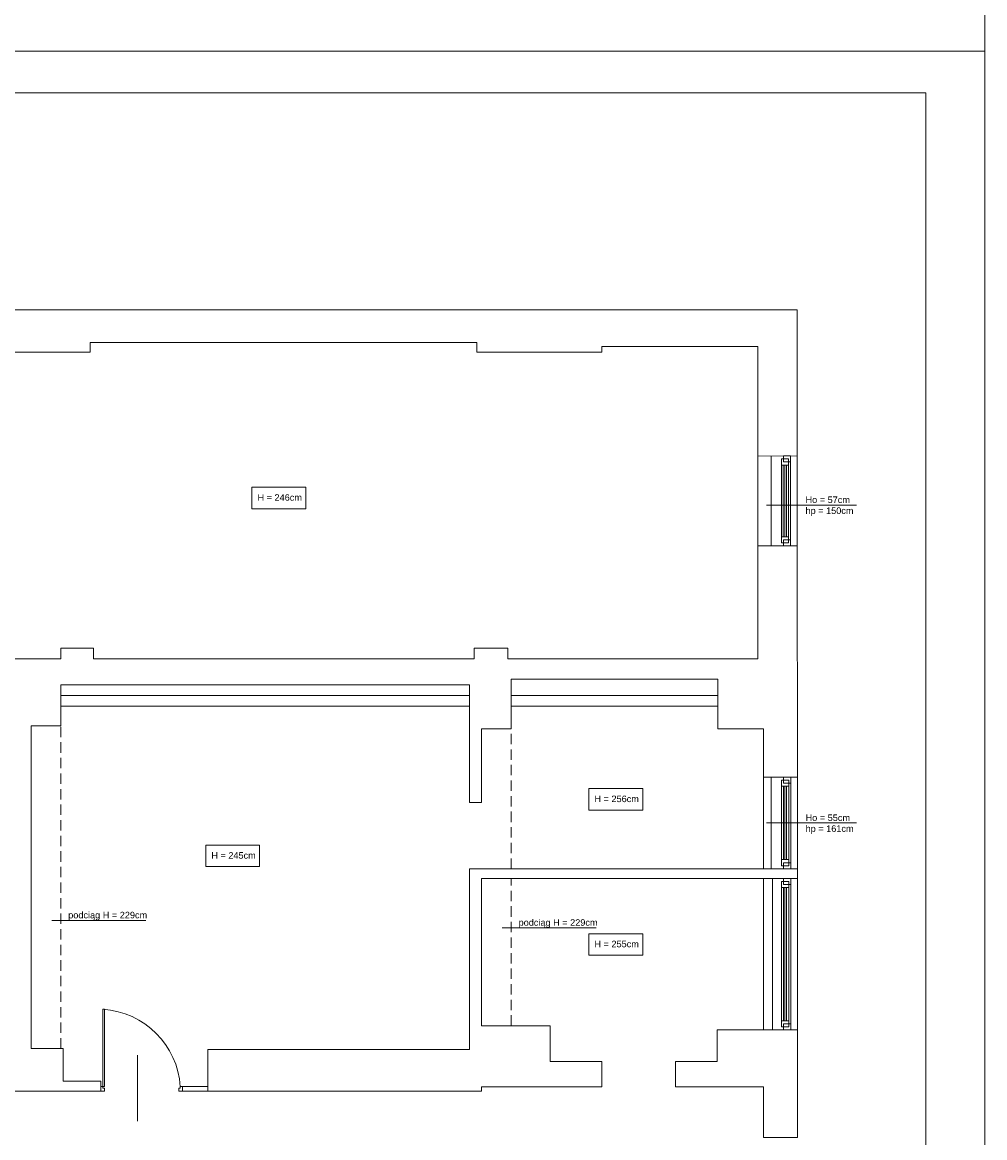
# Model space of a CAD drawing. Header units: millimetres. Extents: x 1468 to 6168, y 2353 to 26545.
# Tile 8 of 29: x 4991 to 6168, y 3994 to 5358. Entities that reach past the tile are written whole.
import ezdxf

# ---------------------------------------------------------------- set-up
doc = ezdxf.new("R2010")
doc.units = ezdxf.units.MM
doc.linetypes.add('HIDDENX2', pattern=[19.05, 12.7, -6.35])
doc.linetypes.add('JIS_02_2.0', pattern=[3, 2, -1])
doc.layers.get('0').update_dxf_attribs({"lineweight": 0})
for name, color, linetype, lineweight in [('+ okna', 7, 'Continuous', 0), ('+ podciąg', 7, 'JIS_02_2.0', 0), ('+ widok', 7, 'Continuous', 0), ('+ ściany', 7, 'Continuous', 0), ('+okna', 7, 'Continuous', 0), ('opis (model)', 7, 'Continuous', 0)]:
    doc.layers.add(name, color=color, linetype=linetype, lineweight=lineweight)
doc.layers.add('EL_OBRAMOWANIE', color=80, linetype='Continuous', lineweight=0, plot=False)
doc.styles.get("Standard").update_dxf_attribs({"font": 'arial.ttf'})

# ---------------------------------------------------------------- blocks, each defined once
blk = doc.blocks.new('100')
at = {"color": 0}
for p, q in [((-55, 36.3), (-55, -44.7)), ((-95.5, -0.6), (-100, -0.6)), ((-100, -6), (-100, -0.6)), ((-95.5, -6), (-100, -6)), ((-95.5, -4.2), (-97.3, -4.2)), ((-97.3, -6), (-97.3, -4.2)), ((-97.3, -6), (-97.3, -100.6)), ((-95.5, -4.2), (-95.5, -0.6)), ((-95.5, -6), (-95.5, -100.6)), ((0, -0.6), (-4.5, -0.6)), ((-4.5, -4.2), (-4.5, -0.6)), ((-2.7, -4.2), (-4.5, -4.2)), ((-2.7, -6), (-2.7, -4.2)), ((0, -6), (-2.7, -6)), ((0, -6), (0, -0.6)), ((-97.3, -100.6), (-95.5, -100.6))]:
    blk.add_line(p, q, dxfattribs=at)
blk.add_arc((-103.7, 0.4), 101.2, 273.5997, 356.4003, dxfattribs=at)

msp = doc.modelspace()

# ---------------------------------------------------------------- linework, layer by layer
at = {"layer": '+ okna'}
for p, q in [((5906.9, 4717.7), (5906.9, 4827.7)), ((5930.8, 4820.4), (5930.8, 4717.7)), ((5938.9, 4717.7), (5938.9, 4827.7)), ((5919.5, 4721.3), (5919.5, 4816.6)), ((5921.8, 4816.6), (5921.8, 4728.8)), ((5923.8, 4816.6), (5923.8, 4728.8)), ((5925.8, 4816.6), (5925.8, 4728.8)), ((5928.3, 4721.3), (5928.3, 4816.6)), ((5907, 4322.7), (5907, 4434.7)), ((5919.6, 4326.3), (5919.6, 4423.6)), ((5921.9, 4423.6), (5921.9, 4333.8)), ((5923.9, 4423.6), (5923.9, 4333.8)), ((5925.9, 4423.6), (5925.9, 4333.8)), ((5928.4, 4333.8), (5928.4, 4423.6)), ((5930.9, 4427.4), (5930.9, 4330)), ((5939, 4322.7), (5939, 4434.7)), ((5908.8, 4125.7), (5908.8, 4310.7)), ((5919.6, 4129.3), (5919.6, 4299.6)), ((5921.9, 4299.6), (5921.9, 4136.8)), ((5923.9, 4299.6), (5923.9, 4136.8)), ((5925.9, 4299.6), (5925.9, 4136.8)), ((5928.4, 4136.8), (5928.4, 4299.6)), ((5930.9, 4303.4), (5930.9, 4133)), ((5939, 4125.7), (5939, 4310.7))]:
    msp.add_line(p, q, dxfattribs=at)
for points in [[(5919.5, 4824.1), (5919.5, 4816.6), (5928.3, 4816.6), (5928.3, 4824.1)], [(5922, 4820.4), (5922, 4827.7), (5930.8, 4827.7), (5930.8, 4820.4)], [(5919.5, 4721.3), (5919.5, 4728.8), (5928.3, 4728.8), (5928.3, 4721.3)], [(5922, 4725), (5922, 4717.7), (5930.8, 4717.7), (5930.8, 4725)], [(5919.6, 4431.1), (5919.6, 4423.6), (5928.4, 4423.6), (5928.4, 4431.1)], [(5922.1, 4427.4), (5922.1, 4434.7), (5930.9, 4434.7), (5930.9, 4427.4)], [(5919.6, 4326.3), (5919.6, 4333.8), (5928.4, 4333.8), (5928.4, 4326.3)], [(5922.1, 4330), (5922.1, 4322.7), (5930.9, 4322.7), (5930.9, 4330)], [(5919.6, 4307.1), (5919.6, 4299.6), (5928.4, 4299.6), (5928.4, 4307.1)], [(5922.1, 4303.4), (5922.1, 4310.7), (5930.9, 4310.7), (5930.9, 4303.4)], [(5919.6, 4129.3), (5919.6, 4136.8), (5928.4, 4136.8), (5928.4, 4129.3)], [(5922.1, 4133), (5922.1, 4125.7), (5930.9, 4125.7), (5930.9, 4133)], [(5186.8, 4056.1), (5217.8, 4056.1), (5217.8, 4050.7), (5186.8, 4050.7)]]:
    msp.add_lwpolyline(points, close=True, dxfattribs=at)
at = {"layer": '+ podciąg', "linetype": 'HIDDENX2'}
for points in [[(5037.8, 4102.7), (5037.8, 4497.7)], [(5588.8, 4322.7), (5588.8, 4493.3)], [(5588.8, 4130.7), (5588.8, 4310.7)]]:
    msp.add_lwpolyline(points, dxfattribs=at)
at = {"layer": '+ widok'}
for p, q in [((5890.8, 4827.7), (5890.8, 4717.7)), ((5037.8, 4534.7), (5537.8, 4534.7)), ((5588.8, 4534.7), (5841.8, 4534.7)), ((5037.8, 4521.7), (5537.8, 4521.7)), ((5588.8, 4521.7), (5841.8, 4521.7)), ((5897.8, 4434.7), (5897.8, 4322.7)), ((5897.8, 4310.7), (5897.8, 4125.7))]:
    msp.add_line(p, q, dxfattribs=at)
at = {"layer": '+ ściany'}
for p, q in [((5938.9, 5006.6), (4634.8, 5006.7)), ((4979.8, 4579.7), (5037.8, 4579.7)), ((5939, 4322.7), (5537.8, 4322.7)), ((5939, 4322.7), (5939, 4310.7)), ((5552.8, 4130.7), (5552.8, 4310.7)), ((5939, 4310.7), (5552.8, 4310.7)), ((5636.8, 4130.7), (5552.8, 4130.7)), ((5636.8, 4086.7), (5636.8, 4130.7)), ((5217.8, 4101.7), (5217.8, 4050.7)), ((5699.8, 4086.7), (5636.8, 4086.7)), ((5699.8, 4055.7), (5699.8, 4086.7)), ((5789.8, 4055.7), (5789.8, 4086.7)), ((5552.8, 4050.7), (5552.8, 4055.7)), ((5552.8, 4055.7), (5636.8, 4055.7)), ((5636.8, 4055.7), (5699.8, 4055.7)), ((5897.8, 4055.7), (5897.8, 3993.7)), ((5217.8, 4050.7), (5552.8, 4050.7)), ((5897.8, 3993.7), (5939, 3993.7))]:
    msp.add_line(p, q, dxfattribs=at)
for points in [[(5938.9, 4827.6), (5938.9, 5006.6)], [(4634.8, 4856.7), (4666.8, 4856.7), (4666.8, 4966.7), (4735.8, 4966.7), (4735.8, 4954.7), (5073.8, 4954.7), (5073.8, 4966.7), (5546.8, 4966.7), (5546.8, 4954.7), (5699.8, 4954.7), (5699.8, 4961.7), (5890.8, 4961.7), (5890.8, 4827.7)], [(5890.8, 4827.7), (5938.9, 4827.6)], [(5890.8, 4579.7), (5890.8, 4717.7), (5938.9, 4717.6)], [(5938.9, 4717.7), (5939, 4434.7)], [(4872.8, 4579.7), (5037.8, 4579.7), (5037.8, 4592.7), (5077.8, 4592.7), (5077.8, 4579.7)], [(5890.8, 4579.7), (5584.8, 4579.7), (5584.8, 4592.7), (5543.8, 4592.7), (5543.8, 4579.7)], [(5077.8, 4579.7), (5543.8, 4579.7)], [(5001.8, 4497.7), (5037.8, 4497.7), (5037.8, 4547.7)], [(5037.8, 4547.7), (5537.8, 4547.7), (5537.8, 4403.7), (5552.8, 4403.7), (5552.8, 4493.7), (5588.8, 4493.7), (5588.8, 4554.7), (5841.8, 4554.7)], [(5897.8, 4493.7), (5841.8, 4493.7), (5841.8, 4554.7)], [(4979.8, 4033.7), (4979.8, 4050.7), (5086.8, 4050.7), (5086.8, 4062.7), (5040.8, 4062.7), (5040.8, 4102.7), (5001.8, 4102.7), (5001.8, 4497.7)], [(5897.8, 4493.7), (5897.8, 4434.7), (5939, 4434.7)], [(5537.8, 4322.7), (5537.8, 4101.7), (5217.8, 4101.7)], [(5789.8, 4086.7), (5840.8, 4086.7), (5840.8, 4125.7), (5939, 4125.7), (5939, 3993.7)], [(5789.8, 4055.7), (5897.8, 4055.7)]]:
    msp.add_lwpolyline(points, dxfattribs=at)
at = {"layer": '+okna'}
for p, q in [((6011.3, 4767.7), (5901.3, 4767.7)), ((6011.4, 4378.7), (5901.4, 4378.7))]:
    msp.add_line(p, q, dxfattribs=at)
for points in [[(5271.7, 4789.4), (5337.6, 4789.4), (5337.6, 4763.2), (5271.7, 4763.2)], [(5683.9, 4420.7), (5749.8, 4420.7), (5749.8, 4394.5), (5683.9, 4394.5)], [(5215.2, 4351.5), (5281.1, 4351.5), (5281.1, 4325.3), (5215.2, 4325.3)], [(5683.9, 4243.1), (5749.8, 4243.1), (5749.8, 4217), (5683.9, 4217)]]:
    msp.add_lwpolyline(points, close=True, dxfattribs=at)
at = {"layer": 'EL_OBRAMOWANIE', "color": 1}
for points in [[(1668.2, 11263.1), (1668.2, 5323.1), (6168.2, 5323.1), (6168.2, 11263.1)], [(6168.2, 5323.1), (1468.2, 5323.1), (1468.2, 2353.1), (6168.2, 2353.1)], [(1538.6, 5271.8), (1538.6, 2405.1), (6096, 2405.1), (6096, 5271.8)]]:
    msp.add_lwpolyline(points, close=True, dxfattribs=at)
at = {"layer": 'opis (model)', "color": 1}
for p, q in [((5027, 4259.4), (5141.9, 4259.4)), ((5578, 4250.3), (5692.9, 4250.3))]:
    msp.add_line(p, q, dxfattribs=at)

# ---------------------------------------------------------------- block references
at = {"layer": '+ okna', "xscale": -1, "rotation": 180}
msp.add_blockref('100', (5186.8, 4050.1), dxfattribs=at)

# ---------------------------------------------------------------- texts
at = {"layer": '+okna', "char_height": 8, "attachment_point": 1}
for s, insert in [('H = 246cm', (5278.6, 4780.9)), ('Ho = 57cm\\Php = 150cm', (5949, 4778.1)), ('H = 256cm', (5690.8, 4412.2)), ('Ho = 55cm\\Php = 161cm', (5949.1, 4389.1)), ('H = 245cm', (5222.1, 4343)), ('H = 255cm', (5690.8, 4234.6))]:
    msp.add_mtext_dynamic_manual_height_columns(s, width=108.332, gutter_width=12.5, heights=[0], dxfattribs=dict(at, insert=insert))
at = {"layer": 'opis (model)', "color": 1, "char_height": 8, "attachment_point": 1}
for insert in [(5047, 4270), (5598, 4260.9)]:
    msp.add_mtext_dynamic_manual_height_columns('podciąg H = 229cm', width=108.332, gutter_width=12.5, heights=[0], dxfattribs=dict(at, insert=insert))

doc.saveas('drawing.dxf')
